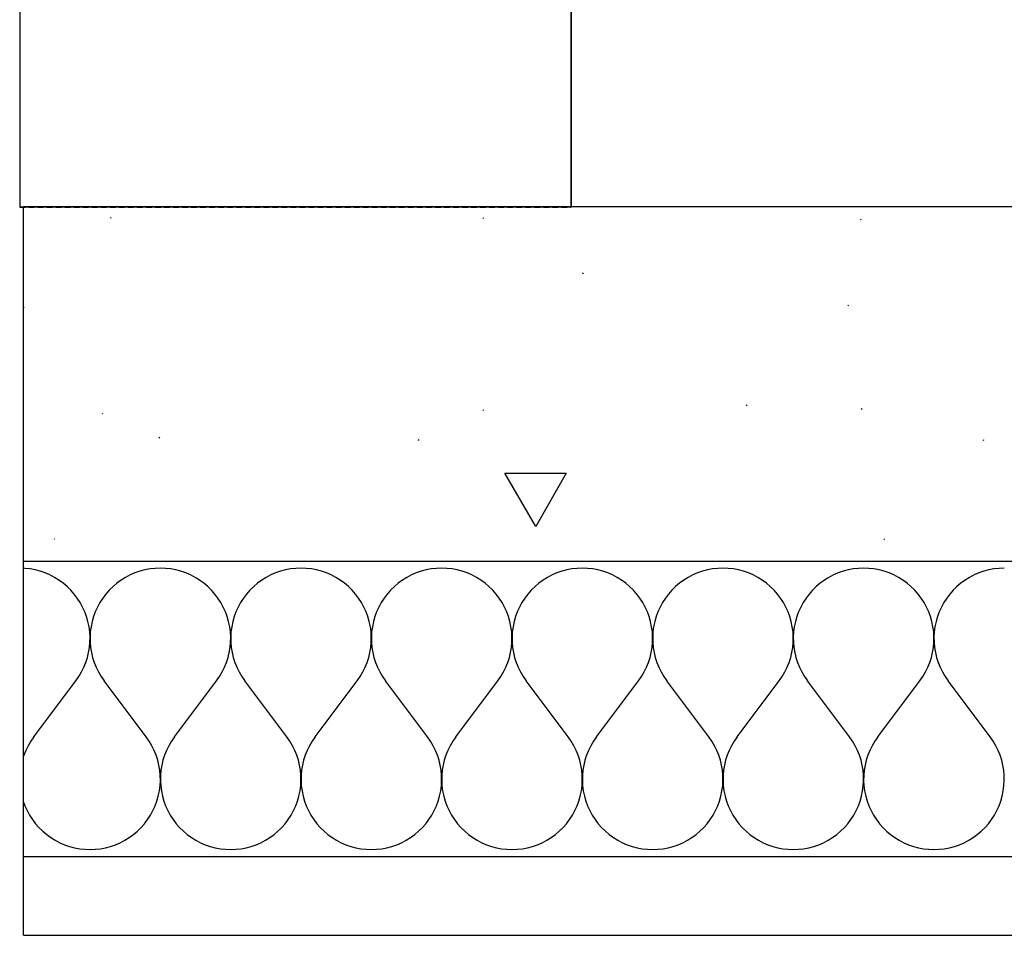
# Model space of a CAD drawing. Extents: x -18402 to 10376, y -5092 to 34139.
# Tile 7 of 78: x 300 to 350, y -2942 to -2895. Entities that reach past the tile are written whole.
import ezdxf

# ---------------------------------------------------------------- set-up
doc = ezdxf.new("R2010")
doc.units = 0
doc.linetypes.add('rdc_02$0$Tirets', pattern=[4.586109, 2.822222, -1.763887])
for name, color, linetype in [('0_XREF', 251, 'Continuous'), ('rdc_02$0$0._Étage_1_02-04 Mur.Construction', 251, 'Continuous'), ('rdc_02$0$0._Étage_1_A-AREA-____-OTLN.Modèle IFC', 251, 'Continuous'), ('rdc_02$0$0._Étage_1_A-WALL-____-OTLN.Modèle IFC', 251, 'Continuous'), ('rdc_02$0$0._Étage_1_S-STRS-____-OTLN.Modèle IFC', 251, 'Continuous')]:
    doc.layers.add(name, color=color, linetype=linetype)

# ---------------------------------------------------------------- blocks, each defined once
blk = doc.blocks.new('*X188', base_point=(-8045.97, -58706.23))
at = {"layer": 'rdc_02$0$0._Étage_1_02-04 Mur.Construction', "linetype": 'Continuous', "ltscale": 0.1}
for p, q in [((3002.63, -29233.36), (3001.97, -29233.33)), ((3005.25, -29233.65), (3002.63, -29233.36)), ((3007.84, -29234.13), (3005.25, -29233.65)), ((3010.39, -29234.8), (3007.84, -29234.13)), ((3012.88, -29235.66), (3010.39, -29234.8)), ((3061.04, -29234.8), (3058.55, -29235.66)), ((3063.58, -29234.13), (3061.04, -29234.8)), ((3066.18, -29233.65), (3063.58, -29234.13)), ((3068.79, -29233.36), (3066.18, -29233.65)), ((3071.43, -29233.26), (3068.79, -29233.36)), ((3074.06, -29233.36), (3071.43, -29233.26)), ((3076.68, -29233.65), (3074.06, -29233.36)), ((3079.27, -29234.13), (3076.68, -29233.65)), ((3081.82, -29234.8), (3079.27, -29234.13)), ((3084.31, -29235.66), (3081.82, -29234.8)), ((3132.47, -29234.8), (3129.97, -29235.66)), ((3135.01, -29234.13), (3132.47, -29234.8)), ((3137.6, -29233.65), (3135.01, -29234.13)), ((3140.22, -29233.36), (3137.6, -29233.65)), ((3142.86, -29233.26), (3140.22, -29233.36)), ((3145.49, -29233.36), (3142.86, -29233.26)), ((3148.11, -29233.65), (3145.49, -29233.36)), ((3150.7, -29234.13), (3148.11, -29233.65)), ((3153.25, -29234.8), (3150.7, -29234.13)), ((3155.74, -29235.66), (3153.25, -29234.8)), ((3203.89, -29234.8), (3201.4, -29235.66)), ((3206.44, -29234.13), (3203.89, -29234.8)), ((3209.03, -29233.65), (3206.44, -29234.13)), ((3211.65, -29233.36), (3209.03, -29233.65)), ((3214.29, -29233.26), (3211.65, -29233.36)), ((3216.92, -29233.36), (3214.29, -29233.26)), ((3219.54, -29233.65), (3216.92, -29233.36)), ((3222.13, -29234.13), (3219.54, -29233.65)), ((3224.68, -29234.8), (3222.13, -29234.13)), ((3227.17, -29235.66), (3224.68, -29234.8)), ((3275.32, -29234.8), (3272.83, -29235.66)), ((3277.87, -29234.13), (3275.32, -29234.8)), ((3280.46, -29233.65), (3277.87, -29234.13)), ((3283.08, -29233.36), (3280.46, -29233.65)), ((3285.71, -29233.26), (3283.08, -29233.36)), ((3288.35, -29233.36), (3285.71, -29233.26)), ((3290.97, -29233.65), (3288.35, -29233.36)), ((3293.56, -29234.13), (3290.97, -29233.65)), ((3296.11, -29234.8), (3293.56, -29234.13)), ((3298.6, -29235.66), (3296.11, -29234.8)), ((3346.75, -29234.8), (3344.26, -29235.66)), ((3349.3, -29234.13), (3346.75, -29234.8)), ((3351.89, -29233.65), (3349.3, -29234.13)), ((3354.51, -29233.36), (3351.89, -29233.65)), ((3357.14, -29233.26), (3354.51, -29233.36)), ((3359.78, -29233.36), (3357.14, -29233.26)), ((3362.4, -29233.65), (3359.78, -29233.36)), ((3364.99, -29234.13), (3362.4, -29233.65)), ((3367.53, -29234.8), (3364.99, -29234.13)), ((3370.03, -29235.66), (3367.53, -29234.8)), ((3418.18, -29234.8), (3415.69, -29235.66)), ((3420.73, -29234.13), (3418.18, -29234.8)), ((3423.32, -29233.65), (3420.73, -29234.13)), ((3425.94, -29233.36), (3423.32, -29233.65)), ((3428.57, -29233.26), (3425.94, -29233.36)), ((3431.21, -29233.36), (3428.57, -29233.26)), ((3433.82, -29233.65), (3431.21, -29233.36)), ((3436.42, -29234.13), (3433.82, -29233.65)), ((3438.96, -29234.8), (3436.42, -29234.13)), ((3441.45, -29235.66), (3438.96, -29234.8)), ((3489.61, -29234.8), (3487.12, -29235.66)), ((3492.16, -29234.13), (3489.61, -29234.8)), ((3494.75, -29233.65), (3492.16, -29234.13)), ((3497.37, -29233.36), (3494.75, -29233.65)), ((3500, -29233.26), (3497.37, -29233.36)), ((3015.3, -29236.7), (3012.88, -29235.66)), ((3017.64, -29237.92), (3015.3, -29236.7)), ((3019.88, -29239.31), (3017.64, -29237.92)), ((3022.02, -29240.85), (3019.88, -29239.31)), ((3051.54, -29239.31), (3049.41, -29240.85)), ((3053.79, -29237.92), (3051.54, -29239.31)), ((3056.12, -29236.7), (3053.79, -29237.92)), ((3058.55, -29235.66), (3056.12, -29236.7)), ((3086.73, -29236.7), (3084.31, -29235.66)), ((3089.07, -29237.92), (3086.73, -29236.7)), ((3091.31, -29239.31), (3089.07, -29237.92)), ((3093.45, -29240.85), (3091.31, -29239.31)), ((3122.97, -29239.31), (3120.84, -29240.85)), ((3125.21, -29237.92), (3122.97, -29239.31)), ((3127.55, -29236.7), (3125.21, -29237.92)), ((3129.97, -29235.66), (3127.55, -29236.7)), ((3158.16, -29236.7), (3155.74, -29235.66)), ((3160.5, -29237.92), (3158.16, -29236.7)), ((3162.74, -29239.31), (3160.5, -29237.92)), ((3164.87, -29240.85), (3162.74, -29239.31)), ((3194.4, -29239.31), (3192.27, -29240.85)), ((3196.64, -29237.92), (3194.4, -29239.31)), ((3198.98, -29236.7), (3196.64, -29237.92)), ((3201.4, -29235.66), (3198.98, -29236.7)), ((3229.59, -29236.7), (3227.17, -29235.66)), ((3231.93, -29237.92), (3229.59, -29236.7)), ((3234.17, -29239.31), (3231.93, -29237.92)), ((3236.3, -29240.85), (3234.17, -29239.31)), ((3265.83, -29239.31), (3263.7, -29240.85)), ((3268.07, -29237.92), (3265.83, -29239.31)), ((3270.41, -29236.7), (3268.07, -29237.92)), ((3272.83, -29235.66), (3270.41, -29236.7)), ((3301.02, -29236.7), (3298.6, -29235.66)), ((3303.36, -29237.92), (3301.02, -29236.7)), ((3305.6, -29239.31), (3303.36, -29237.92)), ((3307.73, -29240.85), (3305.6, -29239.31)), ((3337.26, -29239.31), (3335.13, -29240.85)), ((3339.5, -29237.92), (3337.26, -29239.31)), ((3341.84, -29236.7), (3339.5, -29237.92)), ((3344.26, -29235.66), (3341.84, -29236.7)), ((3372.45, -29236.7), (3370.03, -29235.66)), ((3374.79, -29237.92), (3372.45, -29236.7)), ((3377.03, -29239.31), (3374.79, -29237.92)), ((3379.16, -29240.85), (3377.03, -29239.31)), ((3408.69, -29239.31), (3406.55, -29240.85)), ((3410.93, -29237.92), (3408.69, -29239.31)), ((3413.27, -29236.7), (3410.93, -29237.92)), ((3415.69, -29235.66), (3413.27, -29236.7)), ((3443.88, -29236.7), (3441.45, -29235.66)), ((3446.21, -29237.92), (3443.88, -29236.7)), ((3448.46, -29239.31), (3446.21, -29237.92)), ((3450.59, -29240.85), (3448.46, -29239.31)), ((3480.12, -29239.31), (3477.98, -29240.85)), ((3482.36, -29237.92), (3480.12, -29239.31)), ((3484.7, -29236.7), (3482.36, -29237.92)), ((3487.12, -29235.66), (3484.7, -29236.7)), ((3024.03, -29242.55), (3022.02, -29240.85)), ((3025.91, -29244.4), (3024.03, -29242.55)), ((3027.66, -29246.38), (3025.91, -29244.4)), ((3045.51, -29244.4), (3043.77, -29246.38)), ((3047.4, -29242.55), (3045.51, -29244.4)), ((3049.41, -29240.85), (3047.4, -29242.55)), ((3095.46, -29242.55), (3093.45, -29240.85)), ((3097.34, -29244.4), (3095.46, -29242.55)), ((3099.08, -29246.38), (3097.34, -29244.4)), ((3116.94, -29244.4), (3115.2, -29246.38)), ((3118.83, -29242.55), (3116.94, -29244.4)), ((3120.84, -29240.85), (3118.83, -29242.55)), ((3166.89, -29242.55), (3164.87, -29240.85)), ((3168.77, -29244.4), (3166.89, -29242.55)), ((3170.51, -29246.38), (3168.77, -29244.4)), ((3188.37, -29244.4), (3186.63, -29246.38)), ((3190.25, -29242.55), (3188.37, -29244.4)), ((3192.27, -29240.85), (3190.25, -29242.55)), ((3238.32, -29242.55), (3236.3, -29240.85)), ((3240.2, -29244.4), (3238.32, -29242.55)), ((3241.94, -29246.38), (3240.2, -29244.4)), ((3259.8, -29244.4), (3258.06, -29246.38)), ((3261.68, -29242.55), (3259.8, -29244.4)), ((3263.7, -29240.85), (3261.68, -29242.55)), ((3309.75, -29242.55), (3307.73, -29240.85)), ((3311.63, -29244.4), (3309.75, -29242.55)), ((3313.37, -29246.38), (3311.63, -29244.4)), ((3331.23, -29244.4), (3329.49, -29246.38)), ((3333.11, -29242.55), (3331.23, -29244.4)), ((3335.13, -29240.85), (3333.11, -29242.55)), ((3381.17, -29242.55), (3379.16, -29240.85)), ((3383.06, -29244.4), (3381.17, -29242.55)), ((3384.8, -29246.38), (3383.06, -29244.4)), ((3402.66, -29244.4), (3400.92, -29246.38)), ((3404.54, -29242.55), (3402.66, -29244.4)), ((3406.55, -29240.85), (3404.54, -29242.55)), ((3452.6, -29242.55), (3450.59, -29240.85)), ((3454.49, -29244.4), (3452.6, -29242.55)), ((3456.23, -29246.38), (3454.49, -29244.4)), ((3474.09, -29244.4), (3472.34, -29246.38)), ((3475.97, -29242.55), (3474.09, -29244.4)), ((3477.98, -29240.85), (3475.97, -29242.55)), ((3029.25, -29248.48), (3027.66, -29246.38)), ((3030.68, -29250.69), (3029.25, -29248.48)), ((3042.18, -29248.48), (3040.75, -29250.69)), ((3043.77, -29246.38), (3042.18, -29248.48)), ((3100.68, -29248.48), (3099.08, -29246.38)), ((3102.11, -29250.69), (3100.68, -29248.48)), ((3113.61, -29248.48), (3112.18, -29250.69)), ((3115.2, -29246.38), (3113.61, -29248.48)), ((3172.1, -29248.48), (3170.51, -29246.38)), ((3173.54, -29250.69), (3172.1, -29248.48)), ((3185.04, -29248.48), (3183.61, -29250.69)), ((3186.63, -29246.38), (3185.04, -29248.48)), ((3243.53, -29248.48), (3241.94, -29246.38)), ((3244.96, -29250.69), (3243.53, -29248.48)), ((3256.47, -29248.48), (3255.04, -29250.69)), ((3258.06, -29246.38), (3256.47, -29248.48)), ((3314.96, -29248.48), (3313.37, -29246.38)), ((3316.39, -29250.69), (3314.96, -29248.48)), ((3327.9, -29248.48), (3326.46, -29250.69)), ((3329.49, -29246.38), (3327.9, -29248.48)), ((3386.39, -29248.48), (3384.8, -29246.38)), ((3387.82, -29250.69), (3386.39, -29248.48)), ((3399.32, -29248.48), (3397.89, -29250.69)), ((3400.92, -29246.38), (3399.32, -29248.48)), ((3457.82, -29248.48), (3456.23, -29246.38)), ((3459.25, -29250.69), (3457.82, -29248.48)), ((3470.75, -29248.48), (3469.32, -29250.69)), ((3472.34, -29246.38), (3470.75, -29248.48)), ((3031.94, -29253), (3030.68, -29250.69)), ((3033.03, -29255.4), (3031.94, -29253)), ((3039.48, -29253), (3038.39, -29255.4)), ((3040.75, -29250.69), (3039.48, -29253)), ((3103.37, -29253), (3102.11, -29250.69)), ((3104.46, -29255.4), (3103.37, -29253)), ((3110.91, -29253), (3109.82, -29255.4)), ((3112.18, -29250.69), (3110.91, -29253)), ((3174.8, -29253), (3173.54, -29250.69)), ((3175.89, -29255.4), (3174.8, -29253)), ((3182.34, -29253), (3181.25, -29255.4)), ((3183.61, -29250.69), (3182.34, -29253)), ((3246.23, -29253), (3244.96, -29250.69)), ((3247.32, -29255.4), (3246.23, -29253)), ((3253.77, -29253), (3252.68, -29255.4)), ((3255.04, -29250.69), (3253.77, -29253)), ((3317.66, -29253), (3316.39, -29250.69)), ((3318.75, -29255.4), (3317.66, -29253)), ((3325.2, -29253), (3324.11, -29255.4)), ((3326.46, -29250.69), (3325.2, -29253)), ((3389.09, -29253), (3387.82, -29250.69)), ((3390.18, -29255.4), (3389.09, -29253)), ((3396.63, -29253), (3395.54, -29255.4)), ((3397.89, -29250.69), (3396.63, -29253)), ((3460.52, -29253), (3459.25, -29250.69)), ((3461.61, -29255.4), (3460.52, -29253)), ((3468.06, -29253), (3466.97, -29255.4)), ((3469.32, -29250.69), (3468.06, -29253)), ((3033.95, -29257.87), (3033.03, -29255.4)), ((3034.67, -29260.41), (3033.95, -29257.87)), ((3037.48, -29257.87), (3036.76, -29260.41)), ((3038.39, -29255.4), (3037.48, -29257.87)), ((3105.37, -29257.87), (3104.46, -29255.4)), ((3106.1, -29260.41), (3105.37, -29257.87)), ((3108.91, -29257.87), (3108.19, -29260.41)), ((3109.82, -29255.4), (3108.91, -29257.87)), ((3176.8, -29257.87), (3175.89, -29255.4)), ((3177.53, -29260.41), (3176.8, -29257.87)), ((3180.34, -29257.87), (3179.61, -29260.41)), ((3181.25, -29255.4), (3180.34, -29257.87)), ((3248.23, -29257.87), (3247.32, -29255.4)), ((3248.96, -29260.41), (3248.23, -29257.87)), ((3251.77, -29257.87), (3251.04, -29260.41)), ((3252.68, -29255.4), (3251.77, -29257.87)), ((3319.66, -29257.87), (3318.75, -29255.4)), ((3320.39, -29260.41), (3319.66, -29257.87)), ((3323.2, -29257.87), (3322.47, -29260.41)), ((3324.11, -29255.4), (3323.2, -29257.87)), ((3391.09, -29257.87), (3390.18, -29255.4)), ((3391.81, -29260.41), (3391.09, -29257.87)), ((3394.63, -29257.87), (3393.9, -29260.41)), ((3395.54, -29255.4), (3394.63, -29257.87)), ((3462.52, -29257.87), (3461.61, -29255.4)), ((3463.24, -29260.41), (3462.52, -29257.87)), ((3466.05, -29257.87), (3465.33, -29260.41)), ((3466.97, -29255.4), (3466.05, -29257.87)), ((3035.21, -29262.99), (3034.67, -29260.41)), ((3035.55, -29265.6), (3035.21, -29262.99)), ((3036.22, -29262.99), (3035.87, -29265.6)), ((3036.76, -29260.41), (3036.22, -29262.99)), ((3106.64, -29262.99), (3106.1, -29260.41)), ((3106.98, -29265.6), (3106.64, -29262.99)), ((3107.65, -29262.99), (3107.3, -29265.6)), ((3108.19, -29260.41), (3107.65, -29262.99)), ((3178.07, -29262.99), (3177.53, -29260.41)), ((3178.41, -29265.6), (3178.07, -29262.99)), ((3179.08, -29262.99), (3178.73, -29265.6)), ((3179.61, -29260.41), (3179.08, -29262.99)), ((3249.49, -29262.99), (3248.96, -29260.41)), ((3249.84, -29265.6), (3249.49, -29262.99)), ((3250.51, -29262.99), (3250.16, -29265.6)), ((3251.04, -29260.41), (3250.51, -29262.99)), ((3320.92, -29262.99), (3320.39, -29260.41)), ((3321.27, -29265.6), (3320.92, -29262.99)), ((3321.93, -29262.99), (3321.59, -29265.6)), ((3322.47, -29260.41), (3321.93, -29262.99)), ((3392.35, -29262.99), (3391.81, -29260.41)), ((3392.7, -29265.6), (3392.35, -29262.99)), ((3393.36, -29262.99), (3393.02, -29265.6)), ((3393.9, -29260.41), (3393.36, -29262.99)), ((3463.78, -29262.99), (3463.24, -29260.41)), ((3464.13, -29265.6), (3463.78, -29262.99)), ((3464.79, -29262.99), (3464.45, -29265.6)), ((3465.33, -29260.41), (3464.79, -29262.99)), ((3035.71, -29268.23), (3035.55, -29265.6)), ((3035.66, -29270.87), (3035.71, -29268.23)), ((3035.87, -29265.6), (3035.72, -29268.23)), ((3035.72, -29268.23), (3035.76, -29270.87)), ((3107.14, -29268.23), (3106.98, -29265.6)), ((3107.09, -29270.87), (3107.14, -29268.23)), ((3107.3, -29265.6), (3107.15, -29268.23)), ((3107.15, -29268.23), (3107.19, -29270.87)), ((3178.56, -29268.23), (3178.41, -29265.6)), ((3178.52, -29270.87), (3178.56, -29268.23)), ((3178.73, -29265.6), (3178.58, -29268.23)), ((3178.58, -29268.23), (3178.62, -29270.87)), ((3249.99, -29268.23), (3249.84, -29265.6)), ((3249.95, -29270.87), (3249.99, -29268.23)), ((3250.16, -29265.6), (3250.01, -29268.23)), ((3250.01, -29268.23), (3250.05, -29270.87)), ((3321.42, -29268.23), (3321.27, -29265.6)), ((3321.38, -29270.87), (3321.42, -29268.23)), ((3321.59, -29265.6), (3321.44, -29268.23)), ((3321.44, -29268.23), (3321.48, -29270.87)), ((3392.85, -29268.23), (3392.7, -29265.6)), ((3392.81, -29270.87), (3392.85, -29268.23)), ((3393.02, -29265.6), (3392.86, -29268.23)), ((3392.86, -29268.23), (3392.91, -29270.87)), ((3464.28, -29268.23), (3464.13, -29265.6)), ((3464.24, -29270.87), (3464.28, -29268.23)), ((3464.45, -29265.6), (3464.29, -29268.23)), ((3464.29, -29268.23), (3464.34, -29270.87)), ((3035, -29276.09), (3035.43, -29273.49)), ((3035.43, -29273.49), (3035.66, -29270.87)), ((3035.76, -29270.87), (3036, -29273.49)), ((3036, -29273.49), (3036.43, -29276.09)), ((3106.43, -29276.09), (3106.86, -29273.49)), ((3106.86, -29273.49), (3107.09, -29270.87)), ((3107.19, -29270.87), (3107.43, -29273.49)), ((3107.43, -29273.49), (3107.86, -29276.09)), ((3177.85, -29276.09), (3178.28, -29273.49)), ((3178.28, -29273.49), (3178.52, -29270.87)), ((3178.62, -29270.87), (3178.86, -29273.49)), ((3178.86, -29273.49), (3179.29, -29276.09)), ((3249.28, -29276.09), (3249.71, -29273.49)), ((3249.71, -29273.49), (3249.95, -29270.87)), ((3250.05, -29270.87), (3250.29, -29273.49)), ((3250.29, -29273.49), (3250.72, -29276.09)), ((3320.71, -29276.09), (3321.14, -29273.49)), ((3321.14, -29273.49), (3321.38, -29270.87)), ((3321.48, -29270.87), (3321.72, -29273.49)), ((3321.72, -29273.49), (3322.15, -29276.09)), ((3392.14, -29276.09), (3392.57, -29273.49)), ((3392.57, -29273.49), (3392.81, -29270.87)), ((3392.91, -29270.87), (3393.14, -29273.49)), ((3393.14, -29273.49), (3393.57, -29276.09)), ((3463.57, -29276.09), (3464, -29273.49)), ((3464, -29273.49), (3464.24, -29270.87)), ((3464.34, -29270.87), (3464.57, -29273.49)), ((3464.57, -29273.49), (3465, -29276.09)), ((3033.57, -29281.16), (3034.38, -29278.65)), ((3034.38, -29278.65), (3035, -29276.09)), ((3036.43, -29276.09), (3037.05, -29278.65)), ((3037.05, -29278.65), (3037.86, -29281.16)), ((3105, -29281.16), (3105.81, -29278.65)), ((3105.81, -29278.65), (3106.43, -29276.09)), ((3107.86, -29276.09), (3108.48, -29278.65)), ((3108.48, -29278.65), (3109.29, -29281.16)), ((3176.43, -29281.16), (3177.23, -29278.65)), ((3177.23, -29278.65), (3177.85, -29276.09)), ((3179.29, -29276.09), (3179.91, -29278.65)), ((3179.91, -29278.65), (3180.72, -29281.16)), ((3247.86, -29281.16), (3248.66, -29278.65)), ((3248.66, -29278.65), (3249.28, -29276.09)), ((3250.72, -29276.09), (3251.34, -29278.65)), ((3251.34, -29278.65), (3252.14, -29281.16)), ((3319.28, -29281.16), (3320.09, -29278.65)), ((3320.09, -29278.65), (3320.71, -29276.09)), ((3322.15, -29276.09), (3322.77, -29278.65)), ((3322.77, -29278.65), (3323.57, -29281.16)), ((3390.71, -29281.16), (3391.52, -29278.65)), ((3391.52, -29278.65), (3392.14, -29276.09)), ((3393.57, -29276.09), (3394.19, -29278.65)), ((3394.19, -29278.65), (3395, -29281.16)), ((3462.14, -29281.16), (3462.95, -29278.65)), ((3462.95, -29278.65), (3463.57, -29276.09)), ((3465, -29276.09), (3465.62, -29278.65)), ((3465.62, -29278.65), (3466.43, -29281.16)), ((3031.41, -29285.97), (3032.58, -29283.6)), ((3032.58, -29283.6), (3033.57, -29281.16)), ((3037.86, -29281.16), (3038.85, -29283.6)), ((3038.85, -29283.6), (3040.02, -29285.97)), ((3102.84, -29285.97), (3104.01, -29283.6)), ((3104.01, -29283.6), (3105, -29281.16)), ((3109.29, -29281.16), (3110.28, -29283.6)), ((3110.28, -29283.6), (3111.44, -29285.97)), ((3174.27, -29285.97), (3175.44, -29283.6)), ((3175.44, -29283.6), (3176.43, -29281.16)), ((3180.72, -29281.16), (3181.71, -29283.6)), ((3181.71, -29283.6), (3182.87, -29285.97)), ((3245.7, -29285.97), (3246.87, -29283.6)), ((3246.87, -29283.6), (3247.86, -29281.16)), ((3252.14, -29281.16), (3253.13, -29283.6)), ((3253.13, -29283.6), (3254.3, -29285.97)), ((3317.13, -29285.97), (3318.29, -29283.6)), ((3318.29, -29283.6), (3319.28, -29281.16)), ((3323.57, -29281.16), (3324.56, -29283.6)), ((3324.56, -29283.6), (3325.73, -29285.97)), ((3388.56, -29285.97), (3389.72, -29283.6)), ((3389.72, -29283.6), (3390.71, -29281.16)), ((3395, -29281.16), (3395.99, -29283.6)), ((3395.99, -29283.6), (3397.16, -29285.97)), ((3459.98, -29285.97), (3461.15, -29283.6)), ((3461.15, -29283.6), (3462.14, -29281.16)), ((3466.43, -29281.16), (3467.42, -29283.6)), ((3467.42, -29283.6), (3468.59, -29285.97)), ((3028.57, -29290.4), (3030.07, -29288.24)), ((3030.07, -29288.24), (3031.41, -29285.97)), ((3040.02, -29285.97), (3041.35, -29288.24)), ((3041.35, -29288.24), (3042.86, -29290.4)), ((3100, -29290.4), (3101.5, -29288.24)), ((3101.5, -29288.24), (3102.84, -29285.97)), ((3111.44, -29285.97), (3112.78, -29288.24)), ((3112.78, -29288.24), (3114.29, -29290.4)), ((3171.43, -29290.4), (3172.93, -29288.24)), ((3172.93, -29288.24), (3174.27, -29285.97)), ((3182.87, -29285.97), (3184.21, -29288.24)), ((3184.21, -29288.24), (3185.71, -29290.4)), ((3242.86, -29290.4), (3244.36, -29288.24)), ((3244.36, -29288.24), (3245.7, -29285.97)), ((3254.3, -29285.97), (3255.64, -29288.24)), ((3255.64, -29288.24), (3257.14, -29290.4)), ((3314.29, -29290.4), (3315.79, -29288.24)), ((3315.79, -29288.24), (3317.13, -29285.97)), ((3325.73, -29285.97), (3327.07, -29288.24)), ((3327.07, -29288.24), (3328.57, -29290.4)), ((3385.71, -29290.4), (3387.22, -29288.24)), ((3387.22, -29288.24), (3388.56, -29285.97)), ((3397.16, -29285.97), (3398.5, -29288.24)), ((3398.5, -29288.24), (3400, -29290.4)), ((3457.14, -29290.4), (3458.65, -29288.24)), ((3458.65, -29288.24), (3459.98, -29285.97)), ((3468.59, -29285.97), (3469.93, -29288.24)), ((3469.93, -29288.24), (3471.43, -29290.4)), ((3007.14, -29318.97), (3028.57, -29290.4)), ((3064.29, -29318.97), (3042.86, -29290.4)), ((3078.57, -29318.97), (3100, -29290.4)), ((3135.71, -29318.97), (3114.29, -29290.4)), ((3150, -29318.97), (3171.43, -29290.4)), ((3207.14, -29318.97), (3185.71, -29290.4)), ((3221.43, -29318.97), (3242.86, -29290.4)), ((3278.57, -29318.97), (3257.14, -29290.4)), ((3292.86, -29318.97), (3314.29, -29290.4)), ((3350, -29318.97), (3328.57, -29290.4)), ((3364.29, -29318.97), (3385.71, -29290.4)), ((3421.43, -29318.97), (3400, -29290.4)), ((3435.71, -29318.97), (3457.14, -29290.4)), ((3492.86, -29318.97), (3471.43, -29290.4)), ((3007.14, -29318.97), (3005.64, -29321.14)), ((3065.79, -29321.14), (3064.29, -29318.97)), ((3078.57, -29318.97), (3077.07, -29321.14)), ((3137.22, -29321.14), (3135.71, -29318.97)), ((3150, -29318.97), (3148.5, -29321.14)), ((3208.65, -29321.14), (3207.14, -29318.97)), ((3221.43, -29318.97), (3219.93, -29321.14)), ((3280.07, -29321.14), (3278.57, -29318.97)), ((3292.86, -29318.97), (3291.35, -29321.14)), ((3351.5, -29321.14), (3350, -29318.97)), ((3364.29, -29318.97), (3362.78, -29321.14)), ((3422.93, -29321.14), (3421.43, -29318.97)), ((3435.71, -29318.97), (3434.21, -29321.14)), ((3494.36, -29321.14), (3492.86, -29318.97)), ((3004.3, -29323.41), (3003.13, -29325.77)), ((3005.64, -29321.14), (3004.3, -29323.41)), ((3067.13, -29323.41), (3065.79, -29321.14)), ((3068.29, -29325.77), (3067.13, -29323.41)), ((3075.73, -29323.41), (3074.56, -29325.77)), ((3077.07, -29321.14), (3075.73, -29323.41)), ((3138.56, -29323.41), (3137.22, -29321.14)), ((3139.72, -29325.77), (3138.56, -29323.41)), ((3147.16, -29323.41), (3145.99, -29325.77)), ((3148.5, -29321.14), (3147.16, -29323.41)), ((3209.98, -29323.41), (3208.65, -29321.14)), ((3211.15, -29325.77), (3209.98, -29323.41)), ((3218.59, -29323.41), (3217.42, -29325.77)), ((3219.93, -29321.14), (3218.59, -29323.41)), ((3281.41, -29323.41), (3280.07, -29321.14)), ((3282.58, -29325.77), (3281.41, -29323.41)), ((3290.02, -29323.41), (3288.85, -29325.77)), ((3291.35, -29321.14), (3290.02, -29323.41)), ((3352.84, -29323.41), (3351.5, -29321.14)), ((3354.01, -29325.77), (3352.84, -29323.41)), ((3361.44, -29323.41), (3360.28, -29325.77)), ((3362.78, -29321.14), (3361.44, -29323.41)), ((3424.27, -29323.41), (3422.93, -29321.14)), ((3425.44, -29325.77), (3424.27, -29323.41)), ((3432.87, -29323.41), (3431.71, -29325.77)), ((3434.21, -29321.14), (3432.87, -29323.41)), ((3495.7, -29323.41), (3494.36, -29321.14)), ((3496.87, -29325.77), (3495.7, -29323.41)), ((3002.14, -29328.21), (3001.97, -29328.74)), ((3003.13, -29325.77), (3002.14, -29328.21)), ((3069.28, -29328.21), (3068.29, -29325.77)), ((3070.09, -29330.72), (3069.28, -29328.21)), ((3073.57, -29328.21), (3072.77, -29330.72)), ((3074.56, -29325.77), (3073.57, -29328.21)), ((3140.71, -29328.21), (3139.72, -29325.77)), ((3141.52, -29330.72), (3140.71, -29328.21)), ((3145, -29328.21), (3144.19, -29330.72)), ((3145.99, -29325.77), (3145, -29328.21)), ((3212.14, -29328.21), (3211.15, -29325.77)), ((3212.95, -29330.72), (3212.14, -29328.21)), ((3216.43, -29328.21), (3215.62, -29330.72)), ((3217.42, -29325.77), (3216.43, -29328.21)), ((3283.57, -29328.21), (3282.58, -29325.77)), ((3284.38, -29330.72), (3283.57, -29328.21)), ((3287.86, -29328.21), (3287.05, -29330.72)), ((3288.85, -29325.77), (3287.86, -29328.21)), ((3355, -29328.21), (3354.01, -29325.77)), ((3355.81, -29330.72), (3355, -29328.21)), ((3359.29, -29328.21), (3358.48, -29330.72)), ((3360.28, -29325.77), (3359.29, -29328.21)), ((3426.43, -29328.21), (3425.44, -29325.77)), ((3427.23, -29330.72), (3426.43, -29328.21)), ((3430.72, -29328.21), (3429.91, -29330.72)), ((3431.71, -29325.77), (3430.72, -29328.21)), ((3497.86, -29328.21), (3496.87, -29325.77)), ((3498.66, -29330.72), (3497.86, -29328.21)), ((3070.71, -29333.28), (3070.09, -29330.72)), ((3071.14, -29335.88), (3070.71, -29333.28)), ((3072.15, -29333.28), (3071.72, -29335.88)), ((3072.77, -29330.72), (3072.15, -29333.28)), ((3142.14, -29333.28), (3141.52, -29330.72)), ((3142.57, -29335.88), (3142.14, -29333.28)), ((3143.57, -29333.28), (3143.14, -29335.88)), ((3144.19, -29330.72), (3143.57, -29333.28)), ((3213.57, -29333.28), (3212.95, -29330.72)), ((3214, -29335.88), (3213.57, -29333.28)), ((3215, -29333.28), (3214.57, -29335.88)), ((3215.62, -29330.72), (3215, -29333.28)), ((3285, -29333.28), (3284.38, -29330.72)), ((3285.43, -29335.88), (3285, -29333.28)), ((3286.43, -29333.28), (3286, -29335.88)), ((3287.05, -29330.72), (3286.43, -29333.28)), ((3356.43, -29333.28), (3355.81, -29330.72)), ((3356.86, -29335.88), (3356.43, -29333.28)), ((3357.86, -29333.28), (3357.43, -29335.88)), ((3358.48, -29330.72), (3357.86, -29333.28)), ((3427.85, -29333.28), (3427.23, -29330.72)), ((3428.28, -29335.88), (3427.85, -29333.28)), ((3429.29, -29333.28), (3428.86, -29335.88)), ((3429.91, -29330.72), (3429.29, -29333.28)), ((3499.28, -29333.28), (3498.66, -29330.72)), ((3499.71, -29335.88), (3499.28, -29333.28)), ((3071.38, -29338.51), (3071.14, -29335.88)), ((3071.42, -29341.14), (3071.38, -29338.51)), ((3071.48, -29338.51), (3071.44, -29341.14)), ((3071.72, -29335.88), (3071.48, -29338.51)), ((3142.81, -29338.51), (3142.57, -29335.88)), ((3142.85, -29341.14), (3142.81, -29338.51)), ((3142.91, -29338.51), (3142.86, -29341.14)), ((3143.14, -29335.88), (3142.91, -29338.51)), ((3214.24, -29338.51), (3214, -29335.88)), ((3214.28, -29341.14), (3214.24, -29338.51)), ((3214.34, -29338.51), (3214.29, -29341.14)), ((3214.57, -29335.88), (3214.34, -29338.51)), ((3285.66, -29338.51), (3285.43, -29335.88)), ((3285.71, -29341.14), (3285.66, -29338.51)), ((3285.76, -29338.51), (3285.72, -29341.14)), ((3286, -29335.88), (3285.76, -29338.51)), ((3357.09, -29338.51), (3356.86, -29335.88)), ((3357.14, -29341.14), (3357.09, -29338.51)), ((3357.19, -29338.51), (3357.15, -29341.14)), ((3357.43, -29335.88), (3357.19, -29338.51)), ((3428.52, -29338.51), (3428.28, -29335.88)), ((3428.56, -29341.14), (3428.52, -29338.51)), ((3428.62, -29338.51), (3428.58, -29341.14)), ((3428.86, -29335.88), (3428.62, -29338.51)), ((3499.95, -29338.51), (3499.71, -29335.88)), ((3499.99, -29341.14), (3499.95, -29338.51)), ((3070.92, -29346.39), (3071.27, -29343.77)), ((3071.27, -29343.77), (3071.42, -29341.14)), ((3071.44, -29341.14), (3071.59, -29343.77)), ((3071.59, -29343.77), (3071.93, -29346.39)), ((3142.35, -29346.39), (3142.7, -29343.77)), ((3142.7, -29343.77), (3142.85, -29341.14)), ((3142.86, -29341.14), (3143.02, -29343.77)), ((3143.02, -29343.77), (3143.36, -29346.39)), ((3213.78, -29346.39), (3214.13, -29343.77)), ((3214.13, -29343.77), (3214.28, -29341.14)), ((3214.29, -29341.14), (3214.45, -29343.77)), ((3214.45, -29343.77), (3214.79, -29346.39)), ((3285.21, -29346.39), (3285.55, -29343.77)), ((3285.55, -29343.77), (3285.71, -29341.14)), ((3285.72, -29341.14), (3285.87, -29343.77)), ((3285.87, -29343.77), (3286.22, -29346.39)), ((3356.64, -29346.39), (3356.98, -29343.77)), ((3356.98, -29343.77), (3357.14, -29341.14)), ((3357.15, -29341.14), (3357.3, -29343.77)), ((3357.3, -29343.77), (3357.65, -29346.39)), ((3428.07, -29346.39), (3428.41, -29343.77)), ((3428.41, -29343.77), (3428.56, -29341.14)), ((3428.58, -29341.14), (3428.73, -29343.77)), ((3428.73, -29343.77), (3429.08, -29346.39)), ((3499.49, -29346.39), (3499.84, -29343.77)), ((3499.84, -29343.77), (3499.99, -29341.14)), ((3069.66, -29351.5), (3070.39, -29348.97)), ((3070.39, -29348.97), (3070.92, -29346.39)), ((3071.93, -29346.39), (3072.47, -29348.97)), ((3072.47, -29348.97), (3073.2, -29351.5)), ((3141.09, -29351.5), (3141.81, -29348.97)), ((3141.81, -29348.97), (3142.35, -29346.39)), ((3143.36, -29346.39), (3143.9, -29348.97)), ((3143.9, -29348.97), (3144.63, -29351.5)), ((3212.52, -29351.5), (3213.24, -29348.97)), ((3213.24, -29348.97), (3213.78, -29346.39)), ((3214.79, -29346.39), (3215.33, -29348.97)), ((3215.33, -29348.97), (3216.05, -29351.5)), ((3283.95, -29351.5), (3284.67, -29348.97)), ((3284.67, -29348.97), (3285.21, -29346.39)), ((3286.22, -29346.39), (3286.76, -29348.97)), ((3286.76, -29348.97), (3287.48, -29351.5)), ((3355.37, -29351.5), (3356.1, -29348.97)), ((3356.1, -29348.97), (3356.64, -29346.39)), ((3357.65, -29346.39), (3358.19, -29348.97)), ((3358.19, -29348.97), (3358.91, -29351.5)), ((3426.8, -29351.5), (3427.53, -29348.97)), ((3427.53, -29348.97), (3428.07, -29346.39)), ((3429.08, -29346.39), (3429.61, -29348.97)), ((3429.61, -29348.97), (3430.34, -29351.5)), ((3498.23, -29351.5), (3498.96, -29348.97)), ((3498.96, -29348.97), (3499.49, -29346.39)), ((3001.97, -29352.06), (3002.68, -29353.97)), ((3002.68, -29353.97), (3003.77, -29356.37)), ((3067.66, -29356.37), (3068.75, -29353.97)), ((3068.75, -29353.97), (3069.66, -29351.5)), ((3073.2, -29351.5), (3074.11, -29353.97)), ((3074.11, -29353.97), (3075.2, -29356.37)), ((3139.09, -29356.37), (3140.18, -29353.97)), ((3140.18, -29353.97), (3141.09, -29351.5)), ((3144.63, -29351.5), (3145.54, -29353.97)), ((3145.54, -29353.97), (3146.63, -29356.37)), ((3210.52, -29356.37), (3211.61, -29353.97)), ((3211.61, -29353.97), (3212.52, -29351.5)), ((3216.05, -29351.5), (3216.97, -29353.97)), ((3216.97, -29353.97), (3218.06, -29356.37)), ((3281.94, -29356.37), (3283.03, -29353.97)), ((3283.03, -29353.97), (3283.95, -29351.5)), ((3287.48, -29351.5), (3288.39, -29353.97)), ((3288.39, -29353.97), (3289.48, -29356.37)), ((3353.37, -29356.37), (3354.46, -29353.97)), ((3354.46, -29353.97), (3355.37, -29351.5)), ((3358.91, -29351.5), (3359.82, -29353.97)), ((3359.82, -29353.97), (3360.91, -29356.37)), ((3424.8, -29356.37), (3425.89, -29353.97)), ((3425.89, -29353.97), (3426.8, -29351.5)), ((3430.34, -29351.5), (3431.25, -29353.97)), ((3431.25, -29353.97), (3432.34, -29356.37)), ((3496.23, -29356.37), (3497.32, -29353.97)), ((3497.32, -29353.97), (3498.23, -29351.5)), ((3003.77, -29356.37), (3005.04, -29358.69)), ((3005.04, -29358.69), (3006.47, -29360.9)), ((3064.96, -29360.9), (3066.39, -29358.69)), ((3066.39, -29358.69), (3067.66, -29356.37)), ((3075.2, -29356.37), (3076.46, -29358.69)), ((3076.46, -29358.69), (3077.9, -29360.9)), ((3136.39, -29360.9), (3137.82, -29358.69)), ((3137.82, -29358.69), (3139.09, -29356.37)), ((3146.63, -29356.37), (3147.89, -29358.69)), ((3147.89, -29358.69), (3149.32, -29360.9)), ((3207.82, -29360.9), (3209.25, -29358.69)), ((3209.25, -29358.69), (3210.52, -29356.37)), ((3218.06, -29356.37), (3219.32, -29358.69)), ((3219.32, -29358.69), (3220.75, -29360.9)), ((3279.25, -29360.9), (3280.68, -29358.69)), ((3280.68, -29358.69), (3281.94, -29356.37)), ((3289.48, -29356.37), (3290.75, -29358.69)), ((3290.75, -29358.69), (3292.18, -29360.9)), ((3350.68, -29360.9), (3352.11, -29358.69)), ((3352.11, -29358.69), (3353.37, -29356.37)), ((3360.91, -29356.37), (3362.18, -29358.69)), ((3362.18, -29358.69), (3363.61, -29360.9)), ((3422.1, -29360.9), (3423.54, -29358.69)), ((3423.54, -29358.69), (3424.8, -29356.37)), ((3432.34, -29356.37), (3433.61, -29358.69)), ((3433.61, -29358.69), (3435.04, -29360.9)), ((3493.53, -29360.9), (3494.96, -29358.69)), ((3494.96, -29358.69), (3496.23, -29356.37)), ((3006.47, -29360.9), (3008.06, -29363)), ((3008.06, -29363), (3009.8, -29364.98)), ((3009.8, -29364.98), (3011.68, -29366.82)), ((3059.75, -29366.82), (3061.63, -29364.98)), ((3061.63, -29364.98), (3063.37, -29363)), ((3063.37, -29363), (3064.96, -29360.9)), ((3077.9, -29360.9), (3079.49, -29363)), ((3079.49, -29363), (3081.23, -29364.98)), ((3081.23, -29364.98), (3083.11, -29366.82)), ((3131.17, -29366.82), (3133.06, -29364.98)), ((3133.06, -29364.98), (3134.8, -29363)), ((3134.8, -29363), (3136.39, -29360.9)), ((3149.32, -29360.9), (3150.92, -29363)), ((3150.92, -29363), (3152.66, -29364.98)), ((3152.66, -29364.98), (3154.54, -29366.82)), ((3202.6, -29366.82), (3204.49, -29364.98)), ((3204.49, -29364.98), (3206.23, -29363)), ((3206.23, -29363), (3207.82, -29360.9)), ((3220.75, -29360.9), (3222.34, -29363)), ((3222.34, -29363), (3224.09, -29364.98)), ((3224.09, -29364.98), (3225.97, -29366.82)), ((3274.03, -29366.82), (3275.91, -29364.98)), ((3275.91, -29364.98), (3277.66, -29363)), ((3277.66, -29363), (3279.25, -29360.9)), ((3292.18, -29360.9), (3293.77, -29363)), ((3293.77, -29363), (3295.51, -29364.98)), ((3295.51, -29364.98), (3297.4, -29366.82)), ((3345.46, -29366.82), (3347.34, -29364.98)), ((3347.34, -29364.98), (3349.08, -29363)), ((3349.08, -29363), (3350.68, -29360.9)), ((3363.61, -29360.9), (3365.2, -29363)), ((3365.2, -29363), (3366.94, -29364.98)), ((3366.94, -29364.98), (3368.83, -29366.82)), ((3416.89, -29366.82), (3418.77, -29364.98)), ((3418.77, -29364.98), (3420.51, -29363)), ((3420.51, -29363), (3422.1, -29360.9)), ((3435.04, -29360.9), (3436.63, -29363)), ((3436.63, -29363), (3438.37, -29364.98)), ((3438.37, -29364.98), (3440.25, -29366.82)), ((3488.32, -29366.82), (3490.2, -29364.98)), ((3490.2, -29364.98), (3491.94, -29363)), ((3491.94, -29363), (3493.53, -29360.9)), ((3011.68, -29366.82), (3013.7, -29368.52)), ((3013.7, -29368.52), (3015.83, -29370.07)), ((3055.6, -29370.07), (3057.73, -29368.52)), ((3057.73, -29368.52), (3059.75, -29366.82)), ((3083.11, -29366.82), (3085.13, -29368.52)), ((3085.13, -29368.52), (3087.26, -29370.07)), ((3127.03, -29370.07), (3129.16, -29368.52)), ((3129.16, -29368.52), (3131.17, -29366.82)), ((3154.54, -29366.82), (3156.55, -29368.52)), ((3156.55, -29368.52), (3158.69, -29370.07)), ((3198.46, -29370.07), (3200.59, -29368.52)), ((3200.59, -29368.52), (3202.6, -29366.82)), ((3225.97, -29366.82), (3227.98, -29368.52)), ((3227.98, -29368.52), (3230.12, -29370.07)), ((3269.88, -29370.07), (3272.02, -29368.52)), ((3272.02, -29368.52), (3274.03, -29366.82)), ((3297.4, -29366.82), (3299.41, -29368.52)), ((3299.41, -29368.52), (3301.54, -29370.07)), ((3341.31, -29370.07), (3343.45, -29368.52)), ((3343.45, -29368.52), (3345.46, -29366.82)), ((3368.83, -29366.82), (3370.84, -29368.52)), ((3370.84, -29368.52), (3372.97, -29370.07)), ((3412.74, -29370.07), (3414.87, -29368.52)), ((3414.87, -29368.52), (3416.89, -29366.82)), ((3440.25, -29366.82), (3442.27, -29368.52)), ((3442.27, -29368.52), (3444.4, -29370.07)), ((3484.17, -29370.07), (3486.3, -29368.52)), ((3486.3, -29368.52), (3488.32, -29366.82)), ((3015.83, -29370.07), (3018.07, -29371.45)), ((3018.07, -29371.45), (3020.41, -29372.67)), ((3020.41, -29372.67), (3022.83, -29373.71)), ((3022.83, -29373.71), (3025.32, -29374.57)), ((3025.32, -29374.57), (3027.87, -29375.24)), ((3043.56, -29375.24), (3046.11, -29374.57)), ((3046.11, -29374.57), (3048.6, -29373.71)), ((3048.6, -29373.71), (3051.02, -29372.67)), ((3051.02, -29372.67), (3053.36, -29371.45)), ((3053.36, -29371.45), (3055.6, -29370.07)), ((3087.26, -29370.07), (3089.5, -29371.45)), ((3089.5, -29371.45), (3091.84, -29372.67)), ((3091.84, -29372.67), (3094.26, -29373.71)), ((3094.26, -29373.71), (3096.75, -29374.57)), ((3096.75, -29374.57), (3099.3, -29375.24)), ((3114.99, -29375.24), (3117.53, -29374.57)), ((3117.53, -29374.57), (3120.03, -29373.71)), ((3120.03, -29373.71), (3122.45, -29372.67)), ((3122.45, -29372.67), (3124.79, -29371.45)), ((3124.79, -29371.45), (3127.03, -29370.07)), ((3158.69, -29370.07), (3160.93, -29371.45)), ((3160.93, -29371.45), (3163.27, -29372.67)), ((3163.27, -29372.67), (3165.69, -29373.71)), ((3165.69, -29373.71), (3168.18, -29374.57)), ((3168.18, -29374.57), (3170.73, -29375.24)), ((3186.42, -29375.24), (3188.96, -29374.57)), ((3188.96, -29374.57), (3191.45, -29373.71)), ((3191.45, -29373.71), (3193.88, -29372.67)), ((3193.88, -29372.67), (3196.21, -29371.45)), ((3196.21, -29371.45), (3198.46, -29370.07)), ((3230.12, -29370.07), (3232.36, -29371.45)), ((3232.36, -29371.45), (3234.7, -29372.67)), ((3234.7, -29372.67), (3237.12, -29373.71)), ((3237.12, -29373.71), (3239.61, -29374.57)), ((3239.61, -29374.57), (3242.16, -29375.24)), ((3257.84, -29375.24), (3260.39, -29374.57)), ((3260.39, -29374.57), (3262.88, -29373.71)), ((3262.88, -29373.71), (3265.3, -29372.67)), ((3265.3, -29372.67), (3267.64, -29371.45)), ((3267.64, -29371.45), (3269.88, -29370.07)), ((3301.54, -29370.07), (3303.79, -29371.45)), ((3303.79, -29371.45), (3306.12, -29372.67)), ((3306.12, -29372.67), (3308.55, -29373.71)), ((3308.55, -29373.71), (3311.04, -29374.57)), ((3311.04, -29374.57), (3313.58, -29375.24)), ((3329.27, -29375.24), (3331.82, -29374.57)), ((3331.82, -29374.57), (3334.31, -29373.71)), ((3334.31, -29373.71), (3336.73, -29372.67)), ((3336.73, -29372.67), (3339.07, -29371.45)), ((3339.07, -29371.45), (3341.31, -29370.07)), ((3372.97, -29370.07), (3375.21, -29371.45)), ((3375.21, -29371.45), (3377.55, -29372.67)), ((3377.55, -29372.67), (3379.97, -29373.71)), ((3379.97, -29373.71), (3382.47, -29374.57)), ((3382.47, -29374.57), (3385.01, -29375.24)), ((3400.7, -29375.24), (3403.25, -29374.57)), ((3403.25, -29374.57), (3405.74, -29373.71)), ((3405.74, -29373.71), (3408.16, -29372.67)), ((3408.16, -29372.67), (3410.5, -29371.45)), ((3410.5, -29371.45), (3412.74, -29370.07)), ((3444.4, -29370.07), (3446.64, -29371.45)), ((3446.64, -29371.45), (3448.98, -29372.67)), ((3448.98, -29372.67), (3451.4, -29373.71)), ((3451.4, -29373.71), (3453.89, -29374.57)), ((3453.89, -29374.57), (3456.44, -29375.24)), ((3472.13, -29375.24), (3474.68, -29374.57)), ((3474.68, -29374.57), (3477.17, -29373.71)), ((3477.17, -29373.71), (3479.59, -29372.67)), ((3479.59, -29372.67), (3481.93, -29371.45)), ((3481.93, -29371.45), (3484.17, -29370.07)), ((3027.87, -29375.24), (3030.46, -29375.73)), ((3030.46, -29375.73), (3033.08, -29376.02)), ((3033.08, -29376.02), (3035.71, -29376.12)), ((3035.71, -29376.12), (3038.35, -29376.02)), ((3038.35, -29376.02), (3040.97, -29375.73)), ((3040.97, -29375.73), (3043.56, -29375.24)), ((3099.3, -29375.24), (3101.89, -29375.73)), ((3101.89, -29375.73), (3104.51, -29376.02)), ((3104.51, -29376.02), (3107.14, -29376.12)), ((3107.14, -29376.12), (3109.78, -29376.02)), ((3109.78, -29376.02), (3112.4, -29375.73)), ((3112.4, -29375.73), (3114.99, -29375.24)), ((3170.73, -29375.24), (3173.32, -29375.73)), ((3173.32, -29375.73), (3175.94, -29376.02)), ((3175.94, -29376.02), (3178.57, -29376.12)), ((3178.57, -29376.12), (3181.21, -29376.02)), ((3181.21, -29376.02), (3183.82, -29375.73)), ((3183.82, -29375.73), (3186.42, -29375.24)), ((3242.16, -29375.24), (3244.75, -29375.73)), ((3244.75, -29375.73), (3247.37, -29376.02)), ((3247.37, -29376.02), (3250, -29376.12)), ((3250, -29376.12), (3252.63, -29376.02)), ((3252.63, -29376.02), (3255.25, -29375.73)), ((3255.25, -29375.73), (3257.84, -29375.24)), ((3313.58, -29375.24), (3316.18, -29375.73)), ((3316.18, -29375.73), (3318.79, -29376.02)), ((3318.79, -29376.02), (3321.43, -29376.12)), ((3321.43, -29376.12), (3324.06, -29376.02)), ((3324.06, -29376.02), (3326.68, -29375.73)), ((3326.68, -29375.73), (3329.27, -29375.24)), ((3385.01, -29375.24), (3387.6, -29375.73)), ((3387.6, -29375.73), (3390.22, -29376.02)), ((3390.22, -29376.02), (3392.86, -29376.12)), ((3392.86, -29376.12), (3395.49, -29376.02)), ((3395.49, -29376.02), (3398.11, -29375.73)), ((3398.11, -29375.73), (3400.7, -29375.24)), ((3456.44, -29375.24), (3459.03, -29375.73)), ((3459.03, -29375.73), (3461.65, -29376.02)), ((3461.65, -29376.02), (3464.29, -29376.12)), ((3464.29, -29376.12), (3466.92, -29376.02)), ((3466.92, -29376.02), (3469.54, -29375.73)), ((3469.54, -29375.73), (3472.13, -29375.24))]:
    blk.add_line(p, q, dxfattribs=at)
blk = doc.blocks.new('*X191', base_point=(-8045.97, -58706.23))
at = {"layer": 'rdc_02$0$0._Étage_1_02-04 Mur.Construction', "linetype": 'Continuous', "ltscale": 0.1}
for p, q in [((3046.19, -29055.59), (3046.47, -29055.2)), ((3235.25, -29055.75), (3235.53, -29055.36)), ((3426.96, -29056.33), (3427.24, -29055.94)), ((3286.01, -29083.75), (3286.29, -29083.36)), ((3420.54, -29100.09), (3420.82, -29099.7)), ((3002.02, -29100.89), (3002.3, -29100.5)), ((3041.99, -29154.96), (3042.27, -29154.57)), ((3235.25, -29153.18), (3235.53, -29152.79)), ((3369.11, -29150.77), (3369.39, -29150.38)), ((3427.55, -29152.6), (3427.82, -29152.21)), ((3070.87, -29167.15), (3071.15, -29166.76)), ((3202.58, -29168.35), (3202.86, -29167.96)), ((3489.39, -29168.35), (3489.67, -29167.96)), ((3262.02, -29212.05), (3246.31, -29185.02)), ((3246.31, -29185.02), (3277.51, -29185.02)), ((3277.51, -29185.02), (3262.02, -29212.05)), ((3017.61, -29218.49), (3017.89, -29218.1)), ((3438.89, -29218.66), (3439.17, -29218.27))]:
    blk.add_line(p, q, dxfattribs=at)
blk = doc.blocks.new('rdc_02')
at = {"layer": 'rdc_02$0$0._Étage_1_02-04 Mur.Construction', "linetype": 'Continuous', "ltscale": 0.1}
for p, q in [((300.197, -2922.969), (678.804, -2922.969)), ((300.197, -2937.969), (678.804, -2937.969))]:
    blk.add_line(p, q, dxfattribs=at)
at = {"layer": 'rdc_02$0$0._Étage_1_02-04 Mur.Construction', "linetype": 'Continuous', "ltscale": 0.1, "flags": 128}
for points in [[(678.804, -2904.969), (300.197, -2904.969)], [(300.197, -2922.969), (300.197, -2904.969)], [(300.197, -2937.969), (300.197, -2922.969)], [(300.197, -2941.969), (300.197, -2937.969)], [(300.197, -2941.969), (678.804, -2941.969)]]:
    blk.add_lwpolyline(points, dxfattribs=at)
at = {"layer": 'rdc_02$0$0._Étage_1_A-WALL-____-OTLN.Modèle IFC', "linetype": 'Continuous', "ltscale": 0.1, "flags": 128}
for points in [[(300, -2110), (300, -2905)], [(328, -2905), (328, -2605)], [(328, -2905), (300, -2905)]]:
    blk.add_lwpolyline(points, dxfattribs=at)
at = {"layer": 'rdc_02$0$0._Étage_1_A-WALL-____-OTLN.Modèle IFC', "linetype": 'rdc_02$0$Tirets', "ltscale": 0.1, "flags": 128}
for points in [[(300, -2110), (300, -2905)], [(328, -2905), (328, -2138)], [(300, -2905), (328, -2905)]]:
    blk.add_lwpolyline(points, dxfattribs=at)
at = {"layer": 'rdc_02$0$0._Étage_1_S-STRS-____-OTLN.Modèle IFC', "linetype": 'Continuous', "ltscale": 0.1}
for p, q in [((328, -2605), (328, -2904.959)), ((328, -2904.959), (476, -2904.959))]:
    blk.add_line(p, q, dxfattribs=at)
at = {"layer": 'rdc_02$0$0._Étage_1_A-AREA-____-OTLN.Modèle IFC', "linetype": 'Continuous', "ltscale": 0.1, "xscale": 0.1, "yscale": 0.1, "zscale": 0.1}
for name in ['*X191', '*X188']:
    blk.add_blockref(name, (-804.597, -5870.623), dxfattribs=at)

msp = doc.modelspace()

# ---------------------------------------------------------------- block references
at = {"layer": '0_XREF'}
msp.add_blockref('rdc_02', (0, 0), dxfattribs=at)

doc.saveas('drawing.dxf')
